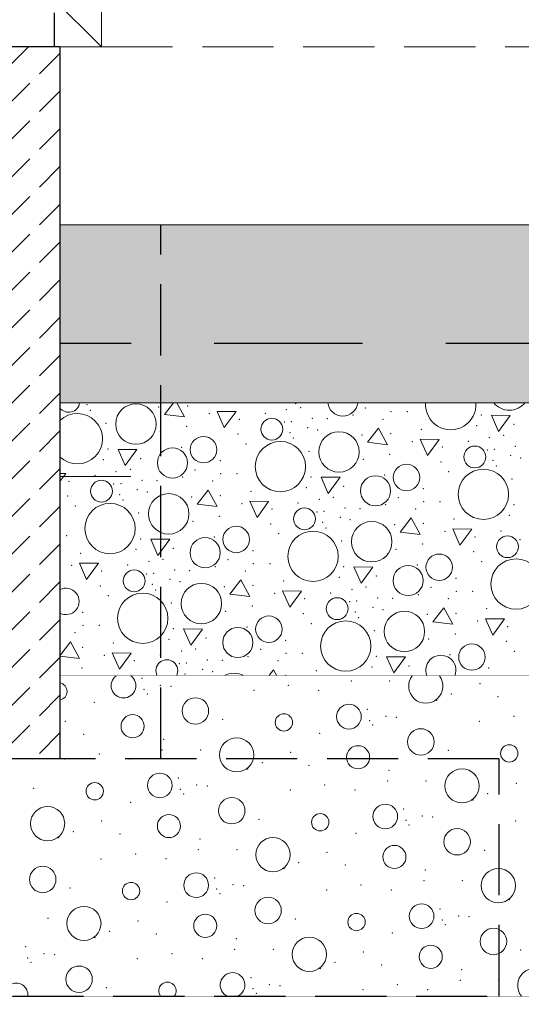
# Model space of a CAD drawing. Header units: millimetres. Extents: x -12989 to 402831, y -50461 to 30884.
# Tile 16 of 175: x 362289 to 363134, y -47274 to -45615. Entities that reach past the tile are written whole.
import ezdxf
from ezdxf.enums import TextEntityAlignment as Align

# ---------------------------------------------------------------- set-up
doc = ezdxf.new("R2010")
doc.units = ezdxf.units.MM
doc.header["$MEASUREMENT"] = 0
for name, pattern in [('Krawędzie ukryte', [170, 120, -50]), ('Kropki i Kreski', [360, 180, -90, 0, -90]), ('Przerywana długa', [390, 250, -140]), ('Wipeout_Contour', [1000, 0, -1000])]:
    doc.linetypes.add(name, pattern=pattern)
for name, color, linetype, lineweight in [('0_Nr_pióra__1', 7, 'Continuous', 13), ('0_Nr_pióra__21', 7, 'Continuous', 25), ('A__STROPY_Nr_pióra__27', 7, 'Continuous', 25), ('A__STROPY_Nr_pióra__49', 7, 'Continuous', 15), ('A__STROPY_Nr_pióra__69', 7, 'Continuous', 13), ('A_OZN_ODNOSNIKI_Nr_pióra__6', 7, 'Continuous', 13), ('A_OZN_ODNOSNIKI_Nr_pióra__85', 7, 'Continuous', 13), ('Nowe_A__SCIANY_Nr_pióra__27', 7, 'Continuous', 25), ('Nowe_A__SCIANY_Nr_pióra__47', 7, 'Continuous', 15), ('Nowe_A__STROPY_Nr_pióra__89', 7, 'Continuous', 13), ('Nowe_A_WYM_Nr_pióra__1', 7, 'Continuous', 13), ('Nowe_A_WYM_Nr_pióra__45', 7, 'Continuous', 15), ('Nowe_A_WYM_Nr_pióra__85', 7, 'Continuous', 13), ('Nowe_Warstwa IFC.Import IFC_Nr_pióra__1', 7, 'Continuous', 13), ('Nowe_Warstwa IFC.Import IFC_Nr_pióra__25', 7, 'Continuous', 25), ('Posadowienie płytkie.Import IFC_Nr_pióra__4', 7, 'Continuous', 13)]:
    doc.layers.add(name, color=color, linetype=linetype, lineweight=lineweight)
for name, color, linetype in [('A__STROPY', 7, 'Continuous'), ('A_OZN_ODNOSNIKI', 7, 'Continuous'), ('A_WYPEŁNIENIA RYSUNKI', 7, 'Continuous'), ('Nowe_A__SCIANY', 7, 'Continuous'), ('Nowe_A__STROPY', 7, 'Continuous'), ('Nowe_A_WYM', 7, 'Continuous'), ('Nowe_Warstwa IFC.Import IFC', 7, 'Continuous'), ('Posadowienie płytkie.Import IFC', 7, 'Continuous')]:
    doc.layers.add(name, color=color, linetype=linetype)
for name, color, linetype, lineweight, true_color in [('A__STROPY_Nr_pióra__170', 7, 'Continuous', 5, 0x6a6a6a), ('A__STROPY_Nr_pióra__173', 7, 'Continuous', 5, 0x6a6a6a), ('A__STROPY_Nr_pióra__178', 7, 'Continuous', 5, 0x6a6a6a), ('A_WYPEŁNIENIA RYSUNKI_Nr_pióra__242', 7, 'Continuous', 13, 0xa7a7a7), ('Nowe_A__SCIANY_Nr_pióra__169', 7, 'Continuous', 5, 0x6a6a6a), ('Nowe_A__SCIANY_Nr_pióra__174', 7, 'Continuous', 5, 0x6a6a6a)]:
    doc.layers.add(name, color=color, linetype=linetype, lineweight=lineweight, true_color=true_color)
doc.styles.add('STYL_AUTOMATYCZNY_1', font='arial.ttf')
doc.styles.add('STYL_AUTOMATYCZNY_4', font='arial.ttf')
doc.styles.add('STYL_AUTOMATYCZNY_6', font='arial.ttf')
doc.dimstyles.new('STYL_AUTOMATYCZNY__1', dxfattribs={"dimtxt": 139.999998, "dimasz": 57, "dimexe": 0.18, "dimexo": 0.0625, "dimgap": 0, "dimtad": 1, "dimtih": 1, "dimtoh": 1, "dimdec": 0, "dimlfac": 0.1, "dimzin": 0, "dimdsep": 46, "dimtxsty": 'STYL_AUTOMATYCZNY_4', "dimblk": 'ARROWHEAD_6', "dimblk1": 'ARROWHEAD_6', "dimblk2": 'ARROWHEAD_6', "dimcen": 0.09, "dimse1": 1, "dimse2": 1, "dimclrd": 7, "dimclre": 7, "dimclrt": 7, "dimadec": 0, "dimazin": 0, "dimtfac": 1, "dimtdec": 4, "dimtmove": 0, "dimatfit": 3, "dimfxl": 0, "dimtolj": 1, "dimtzin": 0, "dimarcsym": 0})
pattern_1 = [(45, (362576.75, -45960.59), (-63.6396, 63.6396), [67.5, -22.5]), (45, (362576.75, -45896.95), (-63.6396, 63.6396), [67.5, -22.5])]

# ---------------------------------------------------------------- blocks, each defined once
blk = doc.blocks.new('ElemPrzekroju_13_1', base_point=(362576.7, -45960.6))
at = {"color": 254, "linetype": 'Wipeout_Contour', "lineweight": 0, "ltscale": 1461474.77159885}
blk.add_wipeout([(362254.7, -47160.6), (362254.7, -47260.6), (362356.7, -47260.6), (362356.7, -47160.6)], dxfattribs=at).dxf.layer = 'Nowe_A__STROPY'
at = {"layer": 'Nowe_A__STROPY_Nr_pióra__89', "color": 7, "linetype": 'Continuous', "lineweight": 13}
blk.add_line((362254.7, -47260.6), (362356.7, -47260.6), dxfattribs=at)
blk = doc.blocks.new('*X191', base_point=(362576.7, -45960.6))
at = {"layer": 'A__STROPY_Nr_pióra__178', "color": 251, "linetype": 'Continuous', "lineweight": 5, "true_color": 0x6a6a6a}
for p, q in [((362548.1, -46260.6), (362533.1, -46280.3)), ((362566.4, -46284.2), (362553.5, -46260.6)), ((362753.2, -46260.6), (362753.8, -46262)), ((362753.8, -46262), (362754.9, -46260.6)), ((362533.1, -46280.3), (362566.4, -46284.2)), ((362621.8, -46275), (362633.7, -46302.4)), ((362653.4, -46275.3), (362621.8, -46275)), ((362633.7, -46302.4), (362653.4, -46275.3)), ((363083.9, -46281.4), (363095.8, -46308.8)), ((363115.5, -46281.7), (363083.9, -46281.4)), ((363095.8, -46308.8), (363115.5, -46281.7)), ((362893.2, -46303.3), (362875.1, -46327.1)), ((362908.4, -46331.1), (362893.2, -46303.3)), ((362875.1, -46327.1), (362908.4, -46331.1)), ((362963.7, -46321.9), (362975.7, -46349.3)), ((362995.4, -46322.2), (362963.7, -46321.9)), ((362975.7, -46349.3), (362995.4, -46322.2)), ((362455, -46339), (362466.9, -46366.4)), ((362486.6, -46339.3), (362455, -46339)), ((362466.9, -46366.4), (362486.6, -46339.3)), ((362366.5, -46379.7), (362356.7, -46379.6)), ((362356.7, -46393.1), (362366.5, -46379.7)), ((362797, -46385.8), (362808.9, -46413.3)), ((362828.6, -46386.1), (362797, -46385.8)), ((362808.9, -46413.3), (362828.6, -46386.1)), ((362606.3, -46407.8), (362588.1, -46431.6)), ((362621.4, -46435.5), (362606.3, -46407.8)), ((362588.1, -46431.6), (362621.4, -46435.5)), ((362676.8, -46426.3), (362688.8, -46453.7)), ((362708.4, -46426.6), (362676.8, -46426.3)), ((362688.8, -46453.7), (362708.4, -46426.6)), ((362948.3, -46454.6), (362930.1, -46478.4)), ((362963.4, -46482.4), (362948.3, -46454.6)), ((362930.1, -46478.4), (362963.4, -46482.4)), ((363018.8, -46473.1), (363030.7, -46500.6)), ((363050.4, -46473.5), (363018.8, -46473.1)), ((363030.7, -46500.6), (363050.4, -46473.5)), ((362510, -46490.3), (362522, -46517.7)), ((362541.7, -46490.6), (362510, -46490.3)), ((362522, -46517.7), (362541.7, -46490.6)), ((362389.9, -46530.7), (362401.8, -46558.2)), ((362421.5, -46531), (362389.9, -46530.7)), ((362401.8, -46558.2), (362421.5, -46531)), ((362852, -46537.1), (362864, -46564.6)), ((362883.7, -46537.4), (362852, -46537.1)), ((362864, -46564.6), (362883.7, -46537.4)), ((362661.3, -46559.1), (362643.2, -46582.9)), ((362676.5, -46586.8), (362661.3, -46559.1)), ((362731.9, -46577.6), (362743.8, -46605)), ((362763.5, -46577.9), (362731.9, -46577.6)), ((362743.8, -46605), (362763.5, -46577.9)), ((362643.2, -46582.9), (362676.5, -46586.8)), ((363003.3, -46605.9), (362985.2, -46629.7)), ((363018.5, -46633.7), (363003.3, -46605.9)), ((362985.2, -46629.7), (363018.5, -46633.7)), ((363073.9, -46624.4), (363085.8, -46651.9)), ((363105.5, -46624.7), (363073.9, -46624.4)), ((363085.8, -46651.9), (363105.5, -46624.7)), ((362565.1, -46641.6), (362577.1, -46669)), ((362596.7, -46641.9), (362565.1, -46641.6)), ((362577.1, -46669), (362596.7, -46641.9)), ((362374.4, -46663.5), (362356.7, -46686.7)), ((362389.6, -46691.2), (362374.4, -46663.5)), ((362445, -46682), (362456.9, -46709.5)), ((362476.6, -46682.3), (362445, -46682)), ((362456.9, -46709.5), (362476.6, -46682.3)), ((362356.7, -46687.4), (362389.6, -46691.2)), ((362907.1, -46688.4), (362919, -46715.9)), ((362938.7, -46688.7), (362907.1, -46688.4)), ((362919, -46715.9), (362938.7, -46688.7)), ((362716.4, -46710.3), (362708.6, -46720.6)), ((362722, -46720.6), (362716.4, -46710.3))]:
    blk.add_line(p, q, dxfattribs=at)
for centre, radius in [((362484.9, -46296.4), 34.1), ((362713.7, -46304.9), 18.4), ((362598.7, -46339.5), 22.3), ((362826.9, -46343.3), 34.1), ((362728.2, -46368), 42.4), ((363055.7, -46351.8), 18.4), ((362546.4, -46361.9), 25.4), ((362940.6, -46386.4), 22.3), ((362888.4, -46408.8), 25.4), ((363070.2, -46414.8), 42.4), ((362426.7, -46409.4), 18.4), ((362540, -46447.7), 34.1), ((362441.2, -46472.4), 42.4), ((362768.7, -46456.2), 18.4), ((362882, -46494.6), 34.1), ((362653.7, -46490.8), 22.3), ((362783.2, -46519.3), 42.4), ((362601.4, -46513.2), 25.4), ((363110.7, -46503.1), 18.4), ((362995.7, -46537.7), 22.3), ((363125.2, -46566.1), 42.4), ((362481.8, -46560.7), 18.4), ((362943.4, -46560.1), 25.4), ((362595.1, -46599), 34.1), ((362496.3, -46623.7), 42.4), ((362823.8, -46607.5), 18.4), ((362937.1, -46645.9), 34.1), ((362708.8, -46642.1), 22.3), ((362838.3, -46670.6), 42.4), ((362656.5, -46664.5), 25.4), ((363050.8, -46689), 22.3)]:
    blk.add_circle(centre, radius, dxfattribs=at)
for centre, radius, start, end in [((362371.7, -46258.1), 18.4, 215.6674, 352.1815), ((362833.3, -46257.5), 25.4, 187.0244, 352.9756), ((363015.1, -46263.6), 42.4, 175.9987, 4.0013), ((363113.9, -46238.9), 34.1, 219.5491, 320.4509), ((362386.2, -46321.1), 42.4, 226.0655, 133.9345), ((362366.8, -46595.2), 22.3, 243.1573, 116.8427), ((362536.9, -46712), 18.4, 332.0204, 207.9796), ((362998.5, -46711.4), 25.4, 338.7019, 201.2981), ((362650.1, -46750.3), 34.1, 60.5342, 119.4658)]:
    blk.add_arc(centre, radius, start, end, dxfattribs=at)
for p in [(362402.4, -46263.8), (362572, -46265.8), (362408, -46273.2), (362523.4, -46267.7), (362608.4, -46279), (362702.9, -46278.3), (362738.4, -46272.1), (362762.4, -46268.5), (362850.6, -46281.2), (362871.5, -46269.2), (362914.4, -46275.7), (362942.2, -46275.6), (363066.6, -46281), (362434.2, -46295.2), (362570.5, -46300.4), (362659.1, -46288.3), (362734.6, -46293.1), (362746.4, -46292.2), (362781.7, -46286.7), (362807.3, -46287.5), (362901.2, -46288.1), (363059, -46298.8), (363121.7, -46297), (363121.7, -46297), (362525.7, -46309.1), (362656.7, -46313.3), (362744.4, -46310.7), (362773.9, -46302.5), (362790.7, -46306.4), (362865.4, -46314.6), (362914, -46312.6), (362965.6, -46305.1), (363104.4, -46315.3), (362670, -46330), (362750, -46320.1), (362950.4, -46325.8), (363044.9, -46325.2), (363080.4, -46319), (363123.7, -46333.6), (362437.7, -46338.6), (362561.9, -46335.6), (362776.2, -46342.1), (362912.5, -46347.3), (363001.1, -46335.2), (363076.6, -46339.9), (363088.4, -46339), (363115.9, -46349.3), (362430.1, -46356.4), (362492.8, -46354.5), (362492.8, -46354.5), (362627.1, -46358.2), (362867.7, -46355.9), (362998.7, -46360.2), (363086.4, -46357.5), (363092, -46366.9), (363132.7, -46353.3), (362416, -46382.7), (362451.5, -46376.6), (362475.5, -46372.9), (362584.6, -46373.7), (362627.5, -46380.1), (362655.3, -46380.1), (362903.8, -46382.4), (363011.9, -46376.8), (362372.2, -46392.8), (362447.6, -46397.5), (362459.5, -46396.6), (362494.8, -46391.2), (362520.4, -46392), (362563.7, -46385.6), (362614.2, -46392.5), (362779.7, -46385.4), (363118.2, -46388.9), (362457.4, -46415.1), (362487, -46406.9), (362503.8, -46410.9), (362678.7, -46409.5), (362772.1, -46403.3), (362834.7, -46401.4), (362834.7, -46401.4), (362969.1, -46405.1), (362369.8, -46417.8), (362463, -46424.5), (362578.5, -46419), (362627.1, -46417), (362663.4, -46430.3), (362758, -46429.6), (362793.5, -46423.4), (362817.5, -46419.7), (362905.6, -46432.4), (362926.6, -46420.5), (362969.4, -46426.9), (362997.3, -46426.9), (363121.7, -46432.3), (362383, -46434.4), (362489.3, -46446.5), (362714.2, -46439.6), (362789.6, -46444.4), (362801.5, -46443.4), (362836.8, -46438), (362862.4, -46438.8), (362956.2, -46439.3), (362580.7, -46460.4), (362625.6, -46451.7), (362711.8, -46464.6), (362799.4, -46462), (362828.9, -46453.8), (362845.7, -46457.7), (362920.5, -46465.9), (362969.1, -46463.9), (363020.7, -46456.4), (363114.1, -46450.1), (362725, -46481.2), (362805, -46471.4), (363005.4, -46477.1), (363100, -46476.5), (362368.4, -46484.5), (362492.8, -46489.8), (362616.9, -46486.9), (362831.3, -46493.4), (362967.6, -46498.6), (363056.1, -46486.5), (363131.6, -46491.2), (362391.7, -46514), (362485.2, -46507.7), (362547.8, -46505.8), (362547.8, -46505.8), (362682.2, -46509.5), (362922.7, -46507.2), (363053.8, -46511.5), (362506.6, -46527.8), (362530.6, -46524.2), (362639.7, -46525), (362682.5, -46531.4), (362710.4, -46531.4), (363067, -46528.1), (362376.5, -46534.7), (362427.2, -46544), (362471.1, -46534), (362502.7, -46548.8), (362514.5, -46547.9), (362549.9, -46542.5), (362575.5, -46543.3), (362618.7, -46536.9), (362669.3, -46543.8), (362834.8, -46536.7), (362958.9, -46533.7), (362542, -46558.2), (362558.8, -46562.2), (362733.7, -46560.8), (362827.2, -46554.5), (362889.8, -46552.7), (362889.8, -46552.7), (363024.1, -46556.4), (362424.9, -46569.1), (362512.5, -46566.4), (362518.1, -46575.8), (362633.5, -46570.3), (362682.2, -46568.3), (362718.5, -46581.6), (362813, -46580.9), (362848.6, -46574.7), (362872.6, -46571), (362981.7, -46571.8), (363024.5, -46578.2), (363052.3, -46578.2), (362438.1, -46585.7), (362544.4, -46597.8), (362769.2, -46590.9), (362844.7, -46595.6), (362856.5, -46594.7), (362891.9, -46589.3), (362917.5, -46590.1), (362960.7, -46583.7), (363011.3, -46590.6), (362395.2, -46613.9), (362635.8, -46611.7), (362680.7, -46603), (362766.9, -46615.9), (362854.5, -46613.3), (362884, -46605.1), (362900.8, -46609), (363024.2, -46615.2), (363075.7, -46607.7), (362780.1, -46632.5), (362860.1, -46622.7), (362975.5, -46617.1), (363060.5, -46628.4), (362382.4, -46648.2), (362395.6, -46635.8), (362423.4, -46635.8), (362547.8, -46641.1), (362672, -46638.2), (362886.3, -46644.7), (363111.2, -46637.8), (362446.8, -46665.3), (362540.3, -46659), (362602.9, -46657.1), (362602.9, -46657.1), (362737.2, -46660.8), (362977.8, -46658.5), (363022.7, -46649.9), (363108.9, -46662.8), (362395.3, -46672.8), (362561.7, -46679.1), (362585.6, -46675.5), (362694.8, -46676.3), (363122.1, -46679.4), (362431.6, -46686), (362482.3, -46695.3), (362526.1, -46685.3), (362604.9, -46693.8), (362630.5, -46694.6), (362673.8, -46688.2), (362724.4, -46695.1), (362737.6, -46682.7), (362765.4, -46682.7), (362889.8, -46688), (363014, -46685), (362393.7, -46707.4), (362557.8, -46700.1), (362569.6, -46699.2), (362597.1, -46709.5), (362613.9, -46713.4), (362788.8, -46712.1), (362882.3, -46705.8), (362944.9, -46704), (362944.9, -46704), (363079.2, -46707.7), (362480, -46720.4), (362567.6, -46717.7), (362737.2, -46719.6)]:
    blk.add_point(p, dxfattribs=at)
blk = doc.blocks.new('ElemPrzekroju_175_1', base_point=(362576.7, -45960.6))
at = {"color": 254, "linetype": 'Wipeout_Contour', "lineweight": 0, "ltscale": 1533341.48702292}
blk.add_wipeout([(362356.7, -46160.6), (398746.7, -46160.6), (398746.7, -45960.6), (362356.7, -45960.6)], dxfattribs=at).dxf.layer = 'A__STROPY'
at = {"color": 254, "linetype": 'Wipeout_Contour', "lineweight": 0, "ltscale": 1533794.246621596}
blk.add_wipeout([(398746.7, -46720.6), (362356.7, -46720.6), (362356.7, -47260.6), (398746.7, -47260.6)], dxfattribs=at).dxf.layer = 'A__STROPY'
at = {"layer": 'A__STROPY_Nr_pióra__170', "linetype": 'Continuous', "lineweight": 5, "true_color": 0x6a6a6a}
h = blk.add_hatch(dxfattribs=at)
h.set_pattern_fill('Beton_0001', color=251, style=0, pattern_type=2)
h.set_pattern_definition(pattern_1)
h.paths.add_polyline_path([(362356.7, -46160.6), (398746.7, -46160.6), (398746.7, -45960.6), (362356.7, -45960.6)])
at = {"layer": 'A__STROPY_Nr_pióra__173', "linetype": 'Continuous', "lineweight": 5, "true_color": 0x6a6a6a}
h = blk.add_hatch(dxfattribs=at)
h.set_pattern_fill('Grunt_0001', color=251, style=0, pattern_type=2)
h.set_pattern_definition([(45, (362576.75, -45960.59), (-95.4594, 95.4594), []), (45, (362544.93, -45928.77), (-190.9188, 190.9188), []), (45, (362513.1, -45896.95), (-190.9188, 190.9188), []), (135, (362481.29, -45865.132), (31.819805, 31.819805), [135, -135])])
h.paths.add_polyline_path([(398746.7, -46720.6), (362356.7, -46720.6), (362356.7, -47260.6), (398746.7, -47260.6)])
at = {"layer": 'A__STROPY_Nr_pióra__49', "color": 7, "linetype": 'Continuous', "lineweight": 15}
blk.add_line((368142.5, -45960.6), (362356.7, -45960.6), dxfattribs=at)
at = {"layer": 'A__STROPY_Nr_pióra__69', "color": 7, "linetype": 'Continuous', "lineweight": 13}
for p in [(362356.7, -46860.6), (398746.7, -47260.6)]:
    blk.add_line(p, (362356.7, -47260.6), dxfattribs=at)
at = {"color": 254, "linetype": 'Wipeout_Contour', "lineweight": 0, "ltscale": 1533413.819197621}
blk.add_wipeout([(362356.7, -46160.6), (362356.7, -46260.6), (398746.7, -46260.6), (398746.7, -46160.6)], dxfattribs=at).dxf.layer = 'A__STROPY'
at = {"layer": 'A__STROPY_Nr_pióra__178', "linetype": 'Continuous', "lineweight": 5, "true_color": 0x6a6a6a}
h = blk.add_hatch(dxfattribs=at)
h.set_pattern_fill('Chudy_beton_B15_I_WSC_0001', color=251, style=0, pattern_type=2)
h.set_pattern_definition([(0, (362576.75, -45960.6), (0, 233.8269), [14.625, -120.375]), (0, (362644.25, -45843.68), (0, 233.8269), [14.625, -120.375]), (60, (362576.75, -45960.6), (-202.5, 116.9134), [14.625, -120.375]), (60, (362711.75, -45960.6), (-202.5, 116.9134), [14.625, -120.375]), (120, (362591.37, -45960.6), (202.5, 116.9134), [14.625, -120.375]), (120, (362726.37, -45960.6), (202.5, 116.9134), [14.625, -120.375]), (0, (362576.75, -45938.09), (0, 45), [0, -45, 0, -67.5]), (45, (362599.25, -45938.09), (-31.819805, 31.819805), [0, -33.75, 0, -56.25])])
h.paths.add_polyline_path([(362356.7, -46160.6), (362356.7, -46260.6), (398746.7, -46260.6), (398746.7, -46160.6)])
at = {"layer": 'A__STROPY_Nr_pióra__27', "color": 7, "linetype": 'Przerywana długa', "lineweight": 25}
blk.add_line((398746.7, -46160.6), (362356.7, -46160.6), dxfattribs=at)
at = {"color": 254, "linetype": 'Wipeout_Contour', "lineweight": 0, "ltscale": 1533549.791415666}
blk.add_wipeout([(362356.7, -46720.6), (398746.7, -46720.6), (398746.7, -46260.6), (362356.7, -46260.6)], dxfattribs=at).dxf.layer = 'A__STROPY'
at = {"layer": 'A__STROPY_Nr_pióra__49', "color": 7, "linetype": 'Continuous', "lineweight": 15}
for p, q in [((398746.7, -46260.6), (362356.7, -46260.6)), ((398746.7, -46720.6), (362356.7, -46720.6))]:
    blk.add_line(p, q, dxfattribs=at)
at = {"layer": 'A__STROPY', "lineweight": 0}
blk.add_blockref('*X191', (362576.7, -45960.6), dxfattribs=at)
blk = doc.blocks.new('ElemPrzekroju_296_1', base_point=(362576.7, -45960.6))
at = {"color": 254, "linetype": 'Wipeout_Contour', "lineweight": 0, "ltscale": 1461371.723781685}
blk.add_wipeout([(362356.7, -46860.6), (362254.7, -46860.6), (362254.7, -47160.6), (362356.7, -47160.6)], dxfattribs=at).dxf.layer = 'Posadowienie płytkie.Import IFC'
at = {"layer": 'Posadowienie płytkie.Import IFC_Nr_pióra__4', "color": 7, "linetype": 'Continuous', "lineweight": 13}
blk.add_line((362254.7, -47160.6), (362356.7, -47160.6), dxfattribs=at)
blk = doc.blocks.new('Standardowy znacznik osi[4]_1', base_point=(362347.1, -35960.6))
at = {"layer": 'Nowe_Warstwa IFC.Import IFC_Nr_pióra__25', "color": 7, "linetype": 'Kropki i Kreski', "lineweight": 25}
blk.add_line((362347.1, -36960.6), (362347.1, -48960.6), dxfattribs=at)
at = {"layer": 'Nowe_Warstwa IFC.Import IFC_Nr_pióra__1', "color": 7, "lineweight": 13, "style": 'STYL_AUTOMATYCZNY_1'}
for tag, p in [('AC_MarkerText_1_0', (362347.1, -35623.1)), ('AC_MarkerText_1_1', (362347.1, -50123.1))]:
    blk.add_attdef(tag, text='', height=175, rotation=360, dxfattribs=at).set_placement(p, align=Align.TOP_CENTER)
blk = doc.blocks.new('*X323', base_point=(362576.7, -45960.6))
at = {"layer": 'A_WYPEŁNIENIA RYSUNKI_Nr_pióra__242', "color": 253, "linetype": 'Continuous', "lineweight": 13, "true_color": 0xa7a7a7}
for centre, radius in [((362585, -46779.9), 22.3), ((362843.6, -46789.5), 20.8), ((362479.3, -46805.6), 19.5), ((362734, -46799.3), 14.6), ((362964.7, -46832.1), 22.3), ((362654.5, -46853.9), 28.8), ((362859, -46857.9), 19.5), ((363113.7, -46851.5), 14.6), ((363034.2, -46906.1), 28.8), ((362525.1, -46905.4), 20.8), ((362415.5, -46915.2), 14.6), ((362646.2, -46948), 22.3), ((362336, -46969.8), 28.8), ((362904.8, -46957.7), 20.8), ((362540.5, -46973.8), 19.5), ((362795.2, -46967.4), 14.6), ((363025.9, -47000.3), 22.3), ((362715.7, -47022.1), 28.8), ((362920.2, -47026), 19.5), ((362327.8, -47063.9), 22.3), ((363095.4, -47074.3), 28.8), ((362586.4, -47073.6), 20.8), ((362476.7, -47083.4), 14.6), ((362707.4, -47116.2), 22.3), ((362397.2, -47138), 28.8), ((362966, -47125.8), 20.8), ((362601.7, -47142), 19.5), ((362856.4, -47135.6), 14.6), ((363087.1, -47168.4), 22.3), ((362776.9, -47190.2), 28.8), ((362981.4, -47194.2), 19.5), ((362389, -47232.1), 22.3)]:
    blk.add_circle(centre, radius, dxfattribs=at)
for centre, radius, start, end in [((362463.9, -46737.2), 20.8, 126.7986, 53.2014), ((362973, -46738), 28.8, 142.789, 37.211), ((362354.3, -46747), 14.6, 279.4905, 80.5095), ((362647.6, -47241.7), 20.8, 294.9891, 245.0109), ((363156.6, -47242.5), 28.8, 320.956, 219.044), ((362283.2, -47257.9), 19.5, 351.9911, 188.0089), ((362537.9, -47251.5), 14.6, 321.4632, 218.5368)]:
    blk.add_arc(centre, radius, start, end, dxfattribs=at)
for p in [(362495, -46724.9), (362847.5, -46729.6), (362912.3, -46729.6), (362912.3, -46729.6), (362498.7, -46743.7), (362526.1, -46736.6), (362544, -46738.2), (362683.5, -46745.2), (362741.8, -46736.7), (362792.6, -46745), (363064.2, -46733.8), (362503.9, -46751.5), (362991.4, -46761.9), (363016.2, -46751.3), (363095, -46755.6), (362414.5, -46765.5), (362874.7, -46777.2), (362366.1, -46797.5), (362631.1, -46794.2), (362878.3, -46796), (362905.8, -46788.9), (362923.7, -46790.4), (363063.2, -46797.4), (363121.5, -46788.9), (362883.6, -46803.7), (362396.9, -46819.3), (362531.6, -46827.5), (362794.2, -46817.8), (362529, -46845.5), (362593.9, -46845.6), (362593.9, -46845.6), (363010.8, -46846.4), (362365, -46861.1), (362423.3, -46852.6), (362474.1, -46861), (362745.7, -46849.7), (362673, -46877.8), (362697.7, -46867.2), (362776.6, -46871.5), (362911.3, -46879.7), (362556.2, -46893.1), (362908.7, -46897.8), (362973.5, -46897.8), (362973.5, -46897.8), (362312.6, -46910.1), (362559.9, -46911.9), (362587.3, -46904.8), (362605.2, -46906.4), (362744.7, -46913.3), (362803, -46904.8), (362853.8, -46913.2), (363125.4, -46902), (362565.1, -46919.6), (363052.6, -46930), (363077.4, -46919.4), (362475.7, -46933.7), (362935.9, -46945.3), (362692.3, -46962.3), (362939.5, -46964.1), (362967, -46957), (362984.9, -46958.6), (362427.3, -46965.6), (362944.8, -46971.9), (363124.4, -46965.6), (362354.5, -46993.7), (362379.2, -46983.1), (362458.1, -46987.5), (362592.8, -46995.7), (362855.4, -46985.9), (362590.2, -47013.7), (362655.1, -47013.7), (362655.1, -47013.7), (362426.2, -47029.3), (362484.5, -47020.8), (362535.4, -47029.1), (362806.9, -47017.9), (363072, -47014.6), (362734.2, -47045.9), (362758.9, -47035.4), (362837.8, -47039.7), (362617.4, -47061.3), (362972.5, -47047.9), (362373.8, -47078.2), (362621.1, -47080.1), (362648.5, -47072.9), (362666.5, -47074.5), (362864.2, -47073), (362969.9, -47065.9), (363034.8, -47066), (363034.8, -47066), (362626.3, -47087.8), (362805.9, -47081.5), (362915, -47081.4), (362536.9, -47101.8), (362997.1, -47113.5), (363113.9, -47098.2), (362336.6, -47129.6), (362336.6, -47129.6), (363028.2, -47125.2), (363046.1, -47126.8), (362488.5, -47133.8), (362753.5, -47130.5), (363000.8, -47132.3), (363006, -47140), (362415.7, -47161.9), (362440.5, -47151.3), (362519.3, -47155.6), (362916.6, -47154.1), (362298.9, -47177.2), (362654, -47163.8), (362302.6, -47196), (362330, -47188.9), (362348, -47190.4), (362545.7, -47188.9), (362651.4, -47181.8), (362716.3, -47181.9), (362716.3, -47181.9), (362868.1, -47186), (363133.2, -47182.7), (362307.9, -47203.7), (362487.4, -47197.4), (362596.6, -47197.3), (362820.1, -47203.5), (362899, -47207.9), (362678.6, -47229.4), (362795.4, -47214.1), (363033.7, -47216.1), (362435, -47246.4), (362709.7, -47241.1), (362727.7, -47242.7), (362925.4, -47241.2), (363031.1, -47234.1), (363096, -47234.1), (363096, -47234.1), (362682.3, -47248.2), (362687.6, -47256), (362867.1, -47249.7), (362976.2, -47249.5)]:
    blk.add_point(p, dxfattribs=at)
blk = doc.blocks.new('Wypełnienie_2_1', base_point=(362576.7, -45960.6))
at = {"color": 254, "linetype": 'Wipeout_Contour', "lineweight": 0, "ltscale": 2922045.781165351}
blk.add_wipeout([(360935.8, -46510.6), (361319.5, -47260.6), (363217.9, -47260.6), (363580.4, -46720.6), (362356.7, -46720.6), (362356.7, -46860.6), (362076.7, -46860.6), (362076.7, -46510.6)], dxfattribs=at).dxf.layer = 'A_WYPEŁNIENIA RYSUNKI'
at = {"layer": 'A_WYPEŁNIENIA RYSUNKI_Nr_pióra__242', "color": 253, "linetype": 'Continuous', "lineweight": 13, "true_color": 0xa7a7a7}
blk.add_blockref('*X323', (362576.7, -45960.6), dxfattribs=at)
blk = doc.blocks.new('Wymiary_7_1', base_point=(362426.7, -45660.6))
at = {"layer": 'Nowe_A_WYM_Nr_pióra__45', "color": 7, "linetype": 'Continuous', "lineweight": 15}
for p, q in [((362426.7, -45660.6), (362426.7, -45140.6)), ((362426.7, -45660.6), (362296.7, -45530.6)), ((362296.7, -45530.6), (362426.7, -45530.6)), ((362426.7, -45530.6), (362977.6, -45530.6))]:
    blk.add_line(p, q, dxfattribs=at)
at = {"layer": 'Nowe_A_WYM_Nr_pióra__85', "color": 7, "linetype": 'Continuous', "lineweight": 13}
for q in [(362329.2, -45660.6), (362524.2, -45660.6)]:
    blk.add_line((362426.7, -45660.6), q, dxfattribs=at)
at = {"layer": 'Nowe_A_WYM_Nr_pióra__1', "color": 7, "lineweight": 13, "insert": (362491.7, -45504.6), "char_height": 140, "attachment_point": 7, "style": 'STYL_AUTOMATYCZNY_4'}
blk.add_mtext('\\A1;{\\pql;\\fArial|b0|i0|c238|p0;\\W1.000000;+0,30}', dxfattribs=at)
blk = doc.blocks.new('*D344', base_point=(362576.7, -45960.6))
at = {"layer": 'Nowe_A_WYM_Nr_pióra__45', "color": 7, "linetype": 'Continuous', "lineweight": 15}
for p, q in [((362106.7, -47532.6), (362046.7, -47592.6)), ((362206.7, -47532.6), (362146.7, -47592.6))]:
    blk.add_line(p, q, dxfattribs=at)
at = {"layer": 'Nowe_A_WYM_Nr_pióra__85', "color": 7, "linetype": 'Continuous', "lineweight": 13}
for p, q in [((362076.7, -47618.8), (362076.7, -47506.3)), ((362176.7, -47618.8), (362176.7, -47506.3)), ((362031.7, -47562.6), (362076.7, -47562.6)), ((362076.7, -47562.6), (362176.7, -47562.6)), ((362176.7, -47562.6), (362356.7, -47562.6))]:
    blk.add_line(p, q, dxfattribs=at)
at = {"layer": 'Nowe_A_WYM_Nr_pióra__1', "color": 7, "lineweight": 13, "insert": (361833.2, -47534.6), "char_height": 140, "attachment_point": 7, "style": 'STYL_AUTOMATYCZNY_4'}
blk.add_mtext('\\A1;{\\pql;\\fArial|b0|i0|c238|p0;\\W1.000000;10}', dxfattribs=at)
blk = doc.blocks.new('ARROWHEAD_6')
at = {"color": 0, "linetype": 'Continuous', "lineweight": 0}
for p, q in [((-0.5, -0.5), (0.5, 0.5)), ((0, 0), (-1, 0))]:
    blk.add_line(p, q, dxfattribs=at)
blk = doc.blocks.new('*D346', base_point=(362576.7, -45960.6))
at = {"layer": 'Nowe_A_WYM_Nr_pióra__45', "color": 7, "linetype": 'Continuous', "lineweight": 15}
for p, q in [((362206.7, -47532.6), (362146.7, -47592.6)), ((362386.7, -47532.6), (362326.7, -47592.6))]:
    blk.add_line(p, q, dxfattribs=at)
at = {"layer": 'Nowe_A_WYM_Nr_pióra__85', "color": 7, "linetype": 'Continuous', "lineweight": 13}
for p, q in [((362356.7, -47618.8), (362356.7, -47506.3)), ((362176.7, -47562.6), (362356.7, -47562.6)), ((362356.7, -47562.6), (398746.7, -47562.6))]:
    blk.add_line(p, q, dxfattribs=at)
blk = doc.blocks.new('*D347', base_point=(362576.7, -45960.6))
at = {"layer": 'Nowe_A_WYM_Nr_pióra__45', "color": 7, "linetype": 'Continuous', "lineweight": 15}
for p, q in [((362386.7, -47532.6), (362326.7, -47592.6)), ((398776.7, -47532.6), (398716.7, -47592.6))]:
    blk.add_line(p, q, dxfattribs=at)
at = {"layer": 'Nowe_A_WYM_Nr_pióra__85', "color": 7, "linetype": 'Continuous', "lineweight": 13}
for p, q in [((398746.7, -47618.8), (398746.7, -47506.3)), ((362356.7, -47562.6), (398746.7, -47562.6))]:
    blk.add_line(p, q, dxfattribs=at)
at = {"layer": 'Nowe_A_WYM_Nr_pióra__1', "color": 7, "lineweight": 13, "char_height": 140, "attachment_point": 7, "style": 'STYL_AUTOMATYCZNY_4'}
for s, insert in [('\\A1;{\\pql;\\fArial|b0|i0|c238|p0;\\W1.000000;18}', (362386.7, -47534.6)), ('\\A1;{\\pql;\\fArial|b0|i0|c238|p0;\\W1.000000;3\xa0639}', (380311.5, -47534.6)), ('\\A1;{\\pql;\\fArial|b0|i0|c238|p0;\\W1.000000;18}', (398503.2, -47534.6))]:
    blk.add_mtext(s, dxfattribs=dict(at, insert=insert))
blk = doc.blocks.new('*D350', base_point=(362576.7, -45960.6))
at = {"layer": 'Nowe_A_WYM_Nr_pióra__45', "color": 7, "linetype": 'Continuous', "lineweight": 15}
for p, q in [((362106.7, -47792.6), (362046.7, -47852.6)), ((362377.1, -47792.6), (362317.1, -47852.6))]:
    blk.add_line(p, q, dxfattribs=at)
at = {"layer": 'Nowe_A_WYM_Nr_pióra__85', "color": 7, "linetype": 'Continuous', "lineweight": 13}
for p, q in [((362076.7, -47878.8), (362076.7, -47766.3)), ((362347.1, -47878.8), (362347.1, -47766.3)), ((362031.7, -47822.6), (362076.7, -47822.6)), ((362076.7, -47822.6), (362347.1, -47822.6)), ((362347.1, -47822.6), (368410.1, -47822.6))]:
    blk.add_line(p, q, dxfattribs=at)
at = {"layer": 'Nowe_A_WYM_Nr_pióra__1', "color": 7, "lineweight": 13, "insert": (361833.2, -47794.6), "char_height": 140, "attachment_point": 7, "style": 'STYL_AUTOMATYCZNY_4'}
blk.add_mtext('\\A1;{\\pql;\\fArial|b0|i0|c238|p0;\\W1.000000;27}', dxfattribs=at)
blk = doc.blocks.new('*D358', base_point=(362576.7, -45960.6))
at = {"layer": 'Nowe_A_WYM_Nr_pióra__45', "color": 7, "linetype": 'Continuous', "lineweight": 15}
for p, q in [((362106.7, -48052.6), (362046.7, -48112.6)), ((398996.7, -48112.6), (399056.7, -48052.6))]:
    blk.add_line(p, q, dxfattribs=at)
at = {"layer": 'Nowe_A_WYM_Nr_pióra__85', "color": 7, "linetype": 'Continuous', "lineweight": 13}
for p, q in [((362076.7, -48138.8), (362076.7, -48026.3)), ((399026.7, -48138.8), (399026.7, -48026.3)), ((362031.7, -48082.6), (362076.7, -48082.6)), ((362076.7, -48082.6), (399026.7, -48082.6)), ((399026.7, -48082.6), (399071.7, -48082.6))]:
    blk.add_line(p, q, dxfattribs=at)
at = {"layer": 'Nowe_A_WYM_Nr_pióra__1', "color": 7, "lineweight": 13, "insert": (380311.5, -48054.6), "char_height": 140, "attachment_point": 7, "style": 'STYL_AUTOMATYCZNY_4'}
blk.add_mtext('\\A1;{\\pql;\\fArial|b0|i0|c238|p0;\\W1.000000;3\xa0695}', dxfattribs=at)
blk = doc.blocks.new('Etykieta_4_1', base_point=(362176.7, -46384.6))
at = {"color": 254, "linetype": 'Wipeout_Contour', "lineweight": 0, "ltscale": 8752624.402908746}
blk.add_wipeout([(361876.7, -46673.3), (361876.7, -46095.9), (361876.7, -46095.9), (361869.4, -46068.4), (361849.2, -46048.3), (361821.7, -46040.9), (361821.7, -46040.9), (361639.7, -46040.9), (361639.7, -46040.9), (361612.2, -46048.3), (361592.1, -46068.4), (361584.7, -46095.9), (361584.7, -46095.9), (361584.7, -46673.3), (361584.7, -46673.3), (361592.1, -46700.8), (361612.2, -46721), (361639.7, -46728.3), (361639.7, -46728.3), (361821.7, -46728.3), (361821.7, -46728.3), (361849.2, -46721), (361869.4, -46700.8)], dxfattribs=at).dxf.layer = 'A_OZN_ODNOSNIKI'
at = {"layer": 'A_OZN_ODNOSNIKI_Nr_pióra__85', "color": 7, "linetype": 'Continuous', "lineweight": 13}
for p, q in [((361877.2, -46384.6), (361876.7, -46384.6)), ((362476.2, -46384.6), (361877.2, -46384.6))]:
    blk.add_line(p, q, dxfattribs=at)
at = {"layer": 'A_OZN_ODNOSNIKI_Nr_pióra__85', "color": 7, "linetype": 'Continuous', "lineweight": 13, "flags": 128}
blk.add_lwpolyline([(361876.7, -46673.3, -0.414214), (361821.7, -46728.3), (361639.7, -46728.3, -0.414214), (361584.7, -46673.3), (361584.7, -46095.9, -0.414214), (361639.7, -46040.9), (361821.7, -46040.9, -0.414214), (361876.7, -46095.9)], format="xyb", close=True, dxfattribs=at)
at = {"layer": 'A_OZN_ODNOSNIKI_Nr_pióra__6', "color": 7, "lineweight": 13, "insert": (361652.9, -46619.3), "char_height": 140, "attachment_point": 1, "rotation": 90, "style": 'STYL_AUTOMATYCZNY_6'}
blk.add_mtext('\\A1;{\\pql;\\pt0,6000;\\fArial|b1|i1|c238|p0;\\W1.000000;SF-1\\fArial|b1|i1|c238|p0;\\W1.000000;\\A1{\\H.66x;\\S^  ;}\\fArial|b1|i1|c238|p0;\\W1.000000;\\fArial|b1|i1|c238|p0;\\W1.000000;\\A1{\\H.66x;\\S^  ;}\\fArial|b1|i1|c238|p0;\\W1.000000; \\fArial|b1|i1|c238|p0;\\W1.000000;\\fArial|b1|i1|c238|p0;\\W1.000000;\\fArial|b1|i1|c238|p0;\\W1.000000;\\fArial|b1|i1|c238|p0;\\W1.000000;\\fArial|b1|i1|c238|p0;\\W1.000000;\\fArial|b1|i1|c238|p0;\\W1.000000;\\fArial|b1|i1|c238|p0;\\W1.000000;\\fArial|b1|i1|c238|p0;\\W1.000000;\\fArial|b1|i1|c238|p0;\\W1.000000;\\fArial|b1|i1|c238|p0;\\W1.000000;\\fArial|b1|i1|c238|p0;\\W1.000000;\\fArial|b1|i1|c238|p0;\\W1.000000;\\fArial|b1|i1|c238|p0;\\W1.000000;\\fArial|b1|i1|c238|p0;\\W1.000000;\\fArial|b1|i1|c238|p0;\\W1.000000;\\fArial|b1|i1|c238|p0;\\W1.000000;\\fArial|b1|i1|c238|p0;\\W1.000000;\\fArial|b1|i1|c238|p0;\\W1.000000;\\fArial|b1|i1|c238|p0;\\W1.000000;\\fArial|b1|i1|c238|p0;\\W1.000000;\\fArial|b1|i1|c238|p0;\\W1.000000;\\fArial|b1|i1|c238|p0;\\W1.000000;\\fArial|b1|i1|c238|p0;\\W1.000000;\\fArial|b1|i1|c238|p0;\\W1.000000;\\fArial|b1|i1|c238|p0;\\W1.000000;\\fArial|b1|i1|c238|p0;\\W1.000000;\\fArial|b1|i1|c238|p0;\\W1.000000;\\fArial|b1|i1|c238|p0;\\W1.000000;\\fArial|b1|i1|c238|p0;\\W1.000000;\\fArial|b1|i1|c238|p0;\\W1.000000;\\fArial|b1|i1|c238|p0;\\W1.000000;\\fArial|b1|i1|c238|p0;\\W1.000000;\\fArial|b1|i1|c238|p0;\\W1.000000;\\fArial|b1|i1|c238|p0;\\W1.000000;\\fArial|b1|i1|c238|p0;\\W1.000000;\\fArial|b1|i1|c238|p0;\\W1.000000;\\fArial|b1|i1|c238|p0;\\W1.000000;\\fArial|b1|i1|c238|p0;\\W1.000000;\\fArial|b1|i1|c238|p0;\\W1.000000;\\fArial|b1|i1|c238|p0;\\W1.000000;\\fArial|b1|i1|c238|p0;\\W1.000000;\\fArial|b1|i1|c238|p0;\\W1.000000;\\fArial|b1|i1|c238|p0;\\W1.000000;}', dxfattribs=at)
blk = doc.blocks.new('*X388', base_point=(362576.7, -45960.6))
at = {"layer": 'Nowe_A__SCIANY_Nr_pióra__174', "color": 251, "linetype": 'Continuous', "lineweight": 5, "true_color": 0x6a6a6a}
for p, q in [((362176.7, -45693.9), (362076.7, -45660.6)), ((362076.7, -45727.3), (362176.7, -45693.9)), ((362176.7, -45760.6), (362076.7, -45727.3)), ((362076.7, -45793.9), (362176.7, -45760.6)), ((362176.7, -45827.3), (362076.7, -45793.9)), ((362076.7, -45860.6), (362176.7, -45827.3)), ((362176.7, -45893.9), (362076.7, -45860.6)), ((362076.7, -45927.3), (362176.7, -45893.9)), ((362176.7, -45960.6), (362076.7, -45927.3)), ((362076.7, -45993.9), (362176.7, -45960.6)), ((362176.7, -46027.3), (362076.7, -45993.9)), ((362076.7, -46060.6), (362176.7, -46027.3)), ((362176.7, -46093.9), (362076.7, -46060.6)), ((362076.7, -46127.3), (362176.7, -46093.9)), ((362176.7, -46160.6), (362076.7, -46127.3)), ((362076.7, -46193.9), (362176.7, -46160.6)), ((362176.7, -46227.3), (362076.7, -46193.9)), ((362076.7, -46260.6), (362176.7, -46227.3)), ((362176.7, -46293.9), (362076.7, -46260.6)), ((362076.7, -46327.3), (362176.7, -46293.9)), ((362176.7, -46360.6), (362076.7, -46327.3)), ((362076.7, -46393.9), (362176.7, -46360.6)), ((362176.7, -46427.3), (362076.7, -46393.9)), ((362076.7, -46460.6), (362176.7, -46427.3)), ((362176.7, -46493.9), (362076.7, -46460.6)), ((362076.7, -46527.3), (362176.7, -46493.9)), ((362176.7, -46560.6), (362076.7, -46527.3)), ((362076.7, -46593.9), (362176.7, -46560.6)), ((362176.7, -46627.3), (362076.7, -46593.9)), ((362076.7, -46660.6), (362176.7, -46627.3)), ((362176.7, -46693.9), (362076.7, -46660.6)), ((362076.7, -46727.3), (362176.7, -46693.9)), ((362176.7, -46760.6), (362076.7, -46727.3)), ((362076.7, -46793.9), (362176.7, -46760.6)), ((362176.7, -46827.3), (362076.7, -46793.9)), ((362076.7, -46860.6), (362176.7, -46827.3))]:
    blk.add_line(p, q, dxfattribs=at)
blk = doc.blocks.new('ElemPrzekroju_299_1', base_point=(362576.7, -45960.6))
at = {"color": 254, "linetype": 'Wipeout_Contour', "lineweight": 0, "ltscale": 1460835.823500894}
blk.add_wipeout([(362356.7, -45660.6), (362176.7, -45660.6), (362176.7, -46860.6), (362356.7, -46860.6)], dxfattribs=at).dxf.layer = 'Nowe_A__SCIANY'
at = {"layer": 'Nowe_A__SCIANY_Nr_pióra__169', "linetype": 'Continuous', "lineweight": 5, "true_color": 0x6a6a6a}
h = blk.add_hatch(dxfattribs=at)
h.set_pattern_fill('Beton_0001', color=251, style=0, pattern_type=2)
h.set_pattern_definition(pattern_1)
h.paths.add_polyline_path([(362356.7, -45660.6), (362176.7, -45660.6), (362176.7, -46860.6), (362356.7, -46860.6)])
at = {"layer": 'Nowe_A__SCIANY_Nr_pióra__27', "color": 7, "linetype": 'Continuous', "lineweight": 25}
for p, q in [((362356.7, -45660.6), (362206.7, -45660.6)), ((362356.7, -45660.6), (362356.7, -45960.6)), ((362356.7, -46860.6), (362254.7, -46860.6))]:
    blk.add_line(p, q, dxfattribs=at)
at = {"layer": 'Nowe_A__SCIANY_Nr_pióra__27', "color": 7, "linetype": 'Continuous', "lineweight": 25, "flags": 128}
blk.add_lwpolyline([(362356.7, -45960.6), (362356.7, -46160.6), (362356.7, -46260.6), (362356.7, -46720.6), (362356.7, -46860.6)], dxfattribs=at)
at = {"color": 254, "linetype": 'Wipeout_Contour', "lineweight": 0, "ltscale": 1460280.336195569}
blk.add_wipeout([(362176.7, -45660.6), (362076.7, -45660.6), (362076.7, -46860.6), (362176.7, -46860.6)], dxfattribs=at).dxf.layer = 'Nowe_A__SCIANY'
at = {"layer": 'Nowe_A__SCIANY_Nr_pióra__27', "color": 7, "linetype": 'Continuous', "lineweight": 25}
for p, q in [((362176.7, -45660.6), (362176.7, -46860.6)), ((362206.7, -45660.6), (362176.7, -45660.6)), ((362254.7, -46860.6), (362176.7, -46860.6))]:
    blk.add_line(p, q, dxfattribs=at)
at = {"layer": 'Nowe_A__SCIANY_Nr_pióra__47', "color": 7, "linetype": 'Continuous', "lineweight": 15}
for p, q in [((362076.7, -45660.6), (362076.7, -45980.6)), ((362096.7, -45660.6), (362076.7, -45660.6)), ((362176.7, -46860.6), (362076.7, -46860.6))]:
    blk.add_line(p, q, dxfattribs=at)
at = {"layer": 'Nowe_A__SCIANY_Nr_pióra__47', "color": 7, "linetype": 'Continuous', "lineweight": 15, "flags": 128}
blk.add_lwpolyline([(362076.7, -45980.6), (362076.7, -46060.6), (362076.7, -46110.6), (362076.7, -46510.6), (362076.7, -46860.6)], dxfattribs=at)
at = {"layer": 'Nowe_A__SCIANY', "lineweight": 0}
blk.add_blockref('*X388', (362576.7, -45960.6), dxfattribs=at)

msp = doc.modelspace()

# ---------------------------------------------------------------- linework, layer by layer
at = {"layer": '0_Nr_pióra__1', "color": 7, "linetype": 'Krawędzie ukryte', "lineweight": 13}
msp.add_line((362426.7, -45660.6), (368510.1, -45660.6), dxfattribs=at)

# ---------------------------------------------------------------- block references
at = {"layer": 'Nowe_A__STROPY', "lineweight": 0}
msp.add_blockref('ElemPrzekroju_13_1', (362576.7, -45960.6), dxfattribs=at)
at = {"layer": 'Nowe_A_WYM', "color": 7, "linetype": 'Continuous', "lineweight": 13}
msp.add_blockref('Wymiary_7_1', (362426.7, -45660.6), dxfattribs=at)

# ---------------------------------------------------------------- next in the draw order: block references
at = {"layer": 'A__STROPY', "lineweight": 0}
msp.add_blockref('ElemPrzekroju_175_1', (362576.7, -45960.6), dxfattribs=at)

# ---------------------------------------------------------------- next in the draw order: block references
at = {"layer": 'Posadowienie płytkie.Import IFC', "lineweight": 0}
msp.add_blockref('ElemPrzekroju_296_1', (362576.7, -45960.6), dxfattribs=at)

# ---------------------------------------------------------------- next in the draw order: block references
at = {"layer": 'Nowe_Warstwa IFC.Import IFC', "color": 7, "linetype": 'Continuous', "lineweight": 13}
msp.add_blockref('Standardowy znacznik osi[4]_1', (362347.1, -35960.6), dxfattribs=at)

# ---------------------------------------------------------------- next in the draw order: block references
at = {"layer": 'A_WYPEŁNIENIA RYSUNKI_Nr_pióra__242', "color": 253, "linetype": 'Continuous', "lineweight": 13, "true_color": 0xa7a7a7}
msp.add_blockref('Wypełnienie_2_1', (362576.7, -45960.6), dxfattribs=at)

# ---------------------------------------------------------------- next in the draw order: linework, layer by layer
at = {"layer": '0_Nr_pióra__21', "color": 7, "linetype": 'Krawędzie ukryte', "lineweight": 25}
msp.add_line((362526.7, -46860.6), (362526.7, -45960.6), dxfattribs=at)
msp.add_lwpolyline([(361596.7, -47260.6), (363096.7, -47260.6), (363096.7, -46860.6), (361596.7, -46860.6)], close=True, dxfattribs=at)

# ---------------------------------------------------------------- next in the draw order: block references
at = {"layer": 'A_OZN_ODNOSNIKI', "color": 7, "linetype": 'Continuous', "lineweight": 13}
msp.add_blockref('Etykieta_4_1', (362176.7, -46384.6), dxfattribs=at)

# ---------------------------------------------------------------- next in the draw order: dimensions: what is measured, and where the dimension line sits
at = {"layer": 'Nowe_A_WYM', "color": 7, "linetype": 'Continuous', "lineweight": 13}
for base, p1, p2, picture, middle in [((362176.7, -47562.6), (362076.7, -46860.6), (362176.7, -46860.6), '*D344', (361939.7, -47464.6)), ((362347.1, -47822.6), (362076.7, -46860.6), (362347.1, -50210.6), '*D350', (361939.7, -47724.6)), ((399026.7, -48082.6), (362076.7, -46860.6), (399026.7, -46860.6), '*D358', (380551.7, -47984.6)), ((362356.7, -47562.6), (362176.7, -46860.6), (362356.7, -46860.6), '*D346', (362493.3, -47464.6)), ((398746.7, -47562.6), (362356.7, -46860.6), (398746.7, -46860.6), '*D347', (380551.7, -47464.6))]:
    dim = msp.add_linear_dim(base=base, p1=p1, p2=p2, dimstyle='STYL_AUTOMATYCZNY__1', dxfattribs=at)
    dim.commit()
    dim.dimension.update_dxf_attribs({"geometry": picture, "text_midpoint": middle, "dimtype": 160})

# ---------------------------------------------------------------- next in the draw order: block references
at = {"layer": 'Nowe_A__SCIANY', "lineweight": 0}
msp.add_blockref('ElemPrzekroju_299_1', (362576.7, -45960.6), dxfattribs=at)

doc.saveas('drawing.dxf')
